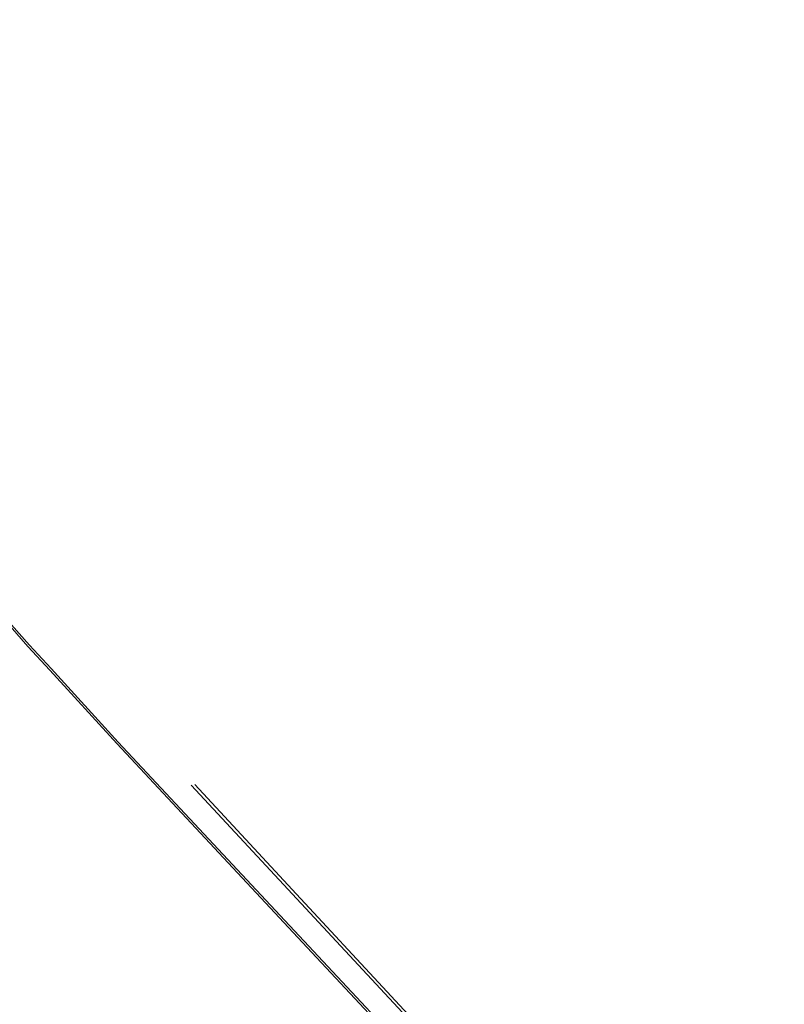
# Model space of a CAD drawing. Header units: metres. Extents: x 172462 to 175458, y 452773 to 455615.
# Tile 40 of 45: x 173653 to 173905, y 455290 to 455615. Entities that reach past the tile are written whole.
import ezdxf

# ---------------------------------------------------------------- set-up
doc = ezdxf.new("R2010")
doc.units = ezdxf.units.M
doc.header["$MEASUREMENT"] = 0
doc.layers.add('BGT Ondergrond', color=7, linetype='Continuous', lineweight=0)

msp = doc.modelspace()

# ---------------------------------------------------------------- linework, layer by layer
at = {"layer": 'BGT Ondergrond', "color": 7, "linetype": 'Continuous', "lineweight": 0, "flags": 128}
for points in [[(173905.46, 455141.09), (173891.98, 455155.25), (173866.04, 455183.34), (173836.98, 455214.25), (173814.63, 455238.45), (173786.23, 455269.27), (173750.05, 455308.02), (173685.63, 455376.93), (173663.53, 455401.22), (173656.33, 455408.99), (173650.44, 455415.68), (173630.54, 455438.09), (173622.5, 455446.19), (173610.73, 455461.64), (173606.67, 455466.82), (173597.16, 455480.85), (173589.79, 455493.12), (173585.09, 455502.46), (173579.88, 455512.72), (173573.77, 455524.65), (173566.09, 455540.17), (173562.37, 455547.34), (173528.34, 455615.42), (173527.7, 455615.1)], [(173527.7, 455615.1), (173561.76, 455546.97), (173565.48, 455539.85), (173573.16, 455524.34), (173579.28, 455512.41), (173584.48, 455502.15), (173589.2, 455492.79), (173596.57, 455480.5), (173606.13, 455466.41), (173610.19, 455461.23), (173621.98, 455445.75), (173630.04, 455437.63), (173649.93, 455415.23), (173655.82, 455408.54), (173663.04, 455400.76), (173685.13, 455376.48), (173749.56, 455307.56), (173785.73, 455268.81), (173814.13, 455237.99), (173836.48, 455213.79), (173865.54, 455182.88), (173891.48, 455154.79), (173905.02, 455140.57)], [(173709.67, 455362.77), (173840.39, 455222.13), (173872.61, 455187.61)], [(173873.41, 455188.22), (173865.29, 455196.92), (173857.23, 455205.55), (173849.17, 455214.18), (173841.12, 455222.81), (173808.44, 455257.97), (173775.76, 455293.13), (173743.08, 455328.29), (173710.86, 455362.96)]]:
    msp.add_lwpolyline(points, dxfattribs=at)

doc.saveas('drawing.dxf')
